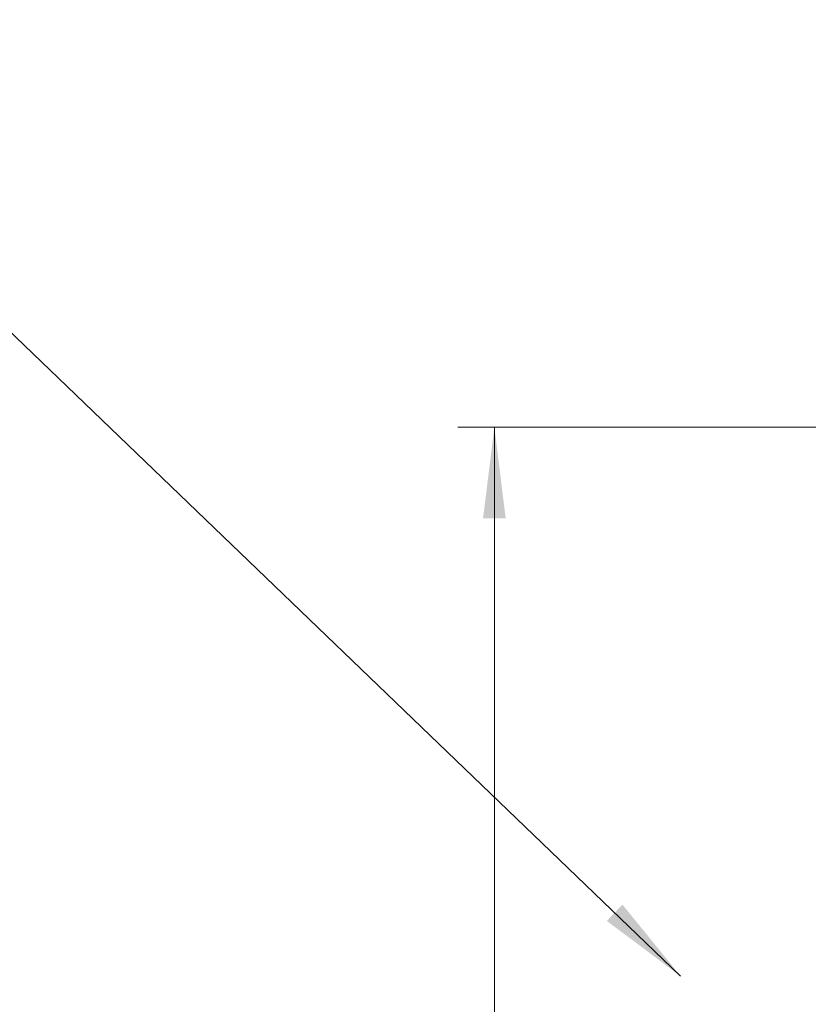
# Model space of a CAD drawing. Header units: millimetres. Extents: x 0 to 594, y 0 to 420.
# Tile 7 of 30: x 78 to 99, y 141 to 168. Entities that reach past the tile are written whole.
import ezdxf

# ---------------------------------------------------------------- set-up
doc = ezdxf.new("R2010")
doc.units = ezdxf.units.MM
doc.linetypes.add('SLD-Durchgehend', pattern=[0])
doc.styles.add('SLDTEXTSTYLE1', font='GOTHIC.TTF', dxfattribs={"width": 0.913})
doc.dimstyles.new('SLDDIMSTYLE2', dxfattribs={"dimtxt": 3.439583, "dimasz": 2.5, "dimexe": 0, "dimexo": 0.0625, "dimgap": 0.859896, "dimtad": 1, "dimlfac": 3, "dimrnd": 1e-09, "dimzin": 12, "dimdsep": 46, "dimtxsty": 'SLDTEXTSTYLE1', "dimsah": 1, "dimcen": 0.09, "dimadec": 0, "dimazin": 3, "dimtfac": 1, "dimtofl": 0, "dimtmove": 0, "dimatfit": 3, "dimfxl": 1, "dimfrac": 2, "dimtolj": 1, "dimtzin": 12, "dimarcsym": 0})

# ---------------------------------------------------------------- blocks, each defined once
blk = doc.blocks.new('_D_4')
at = {"color": 150, "linetype": 'SLD-Durchgehend', "lineweight": 0}
for p, q in [((100.657, 157.074), (89.658, 157.074)), ((90.658, 157.074), (90.658, 41.74)), ((100.657, 41.74), (89.658, 41.74))]:
    blk.add_line(p, q, dxfattribs=at)
at = {"color": 150, "linetype": 'SLD-Durchgehend', "lineweight": 18}
for points in [[(90.658, 157.074), (90.348, 154.574), (90.968, 154.574)], [(90.658, 41.74), (90.968, 44.24), (90.348, 44.24)]]:
    blk.add_solid(points, dxfattribs=at)
at = {"color": 150, "linetype": 'SLD-Durchgehend', "lineweight": 18, "insert": (86.264, 98.843), "char_height": 3.4396, "attachment_point": 1, "rotation": 90, "style": 'SLDTEXTSTYLE1'}
blk.add_mtext('FH', dxfattribs=at)

msp = doc.modelspace()

# ---------------------------------------------------------------- linework, layer by layer
at = {"color": 150, "linetype": 'SLD-Durchgehend', "lineweight": 0}
msp.add_line((68.496425, 168.22608), (95.755135, 142.043033), dxfattribs=at)
at = {"color": 150, "linetype": 'SLD-Durchgehend', "lineweight": 18}
msp.add_solid([(95.755135, 142.043033), (94.166899, 143.998438), (93.737404, 143.551298)], dxfattribs=at)

# ---------------------------------------------------------------- dimensions: what is measured, and where the dimension line sits
dim = msp.add_linear_dim(base=(90.657568, 41.740399), p1=(100.657568, 157.073733), p2=(100.657568, 41.740399), angle=90, dimstyle='SLDDIMSTYLE2', dxfattribs=at)
dim.commit()
dim.dimension.update_dxf_attribs({"geometry": '_D_4', "text_midpoint": (90.657568, 101.521898), "dimtype": 160})

doc.saveas('drawing.dxf')
